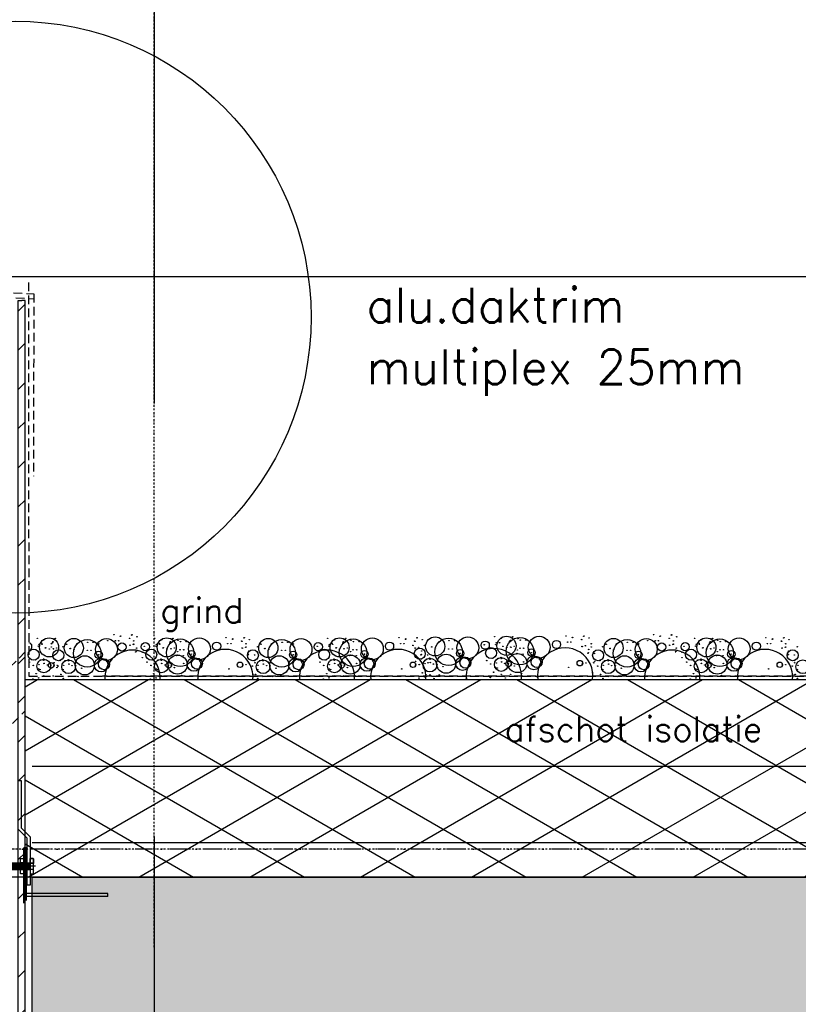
# Model space of a CAD drawing. Extents: x 149262 to 371235, y 141599 to 287858.
# Tile 14 of 60: x 154844 to 155968, y 154345 to 155767. Entities that reach past the tile are written whole.
import ezdxf

# ---------------------------------------------------------------- set-up
doc = ezdxf.new("R2010")
doc.units = 0
doc.header["$LTSCALE"] = 50
doc.header["$MEASUREMENT"] = 0
doc.header["$PDMODE"] = 3
doc.header["$PDSIZE"] = 0.1
for name, pattern in [('DASHDOT', [1, 0.5, -0.25, 0, -0.25]), ('DD1', [2.66667, 1.66667, -0.5, 0, -0.5]), ('HIDDEN', [0.375, 0.25, -0.125])]:
    doc.linetypes.add(name, pattern=pattern)
doc.layers.get('0').update_dxf_attribs({"linetype": 'CONTINUOUS'})
for name, color, linetype in [('_DETAILNUMMERS', 4, 'CONTINUOUS'), ('A--01A1_ACEER', 1, 'CONTINUOUS'), ('A--A21--_F-23-', 9, 'CONTINUOUS'), ('A--A23--_F--3-', 9, 'CONTINUOUS'), ('A--A42--_F-23-', 9, 'CONTINUOUS'), ('A--L13D3_VLOEREN', 3, 'CONTINUOUS'), ('A--L21--', 3, 'CONTINUOUS'), ('A--L21--_F-23-', 4, 'CONTINUOUS'), ('A--L21DC1_BUITENWAND', 1, 'HIDDEN'), ('A--L27DC4_DAKEN', 4, 'HIDDEN'), ('A--L35--', 7, 'CONTINUOUS'), ('A--L35--_F-23-', 7, 'CONTINUOUS'), ('A--L351-_F-23-', 7, 'CONTINUOUS'), ('A--L42--', 7, 'CONTINUOUS'), ('A--L42--_F-23-', 7, 'CONTINUOUS'), ('A--T01A-18_TEKST', 1, 'CONTINUOUS'), ('A--T01A-25_TEKST', 2, 'CONTINUOUS'), ('STRAMIEN', 8, 'DD1'), ('X--LR---_CP', 7, 'CONTINUOUS')]:
    doc.layers.add(name, color=color, linetype=linetype)
doc.styles.add('HIEMSTRA', font='romans.shx')

# ---------------------------------------------------------------- blocks, each defined once
blk = doc.blocks.new('*U624')
at = {"layer": 'A--A42--_F-23-', "linetype": 'Continuous'}
h = blk.add_hatch(dxfattribs=at)
h.set_pattern_fill('ALFALINE', color=256, scale=40, style=0)
h.set_pattern_definition([(45, (-154846.69, -150269.403), (-28.284271, 28.284271), [])])
h.paths.add_polyline_path([(0, 0), (-5, 0), (-5, 5092.1), (0, 5092.1), (5, 5092.1), (5, 0)])
at = {"layer": 'A--L42--_F-23-', "color": 2, "linetype": 'Continuous'}
for points in [[(0, 0), (-5, 0), (-5, 5092.1), (0, 5092.1)], [(0, 0), (5, 0), (5, 5092.1), (0, 5092.1)]]:
    blk.add_lwpolyline(points, dxfattribs=at)
blk = doc.blocks.new('Q031612A')
at = {"layer": 'A--L35--_F-23-', "color": 1, "linetype": 'Continuous'}
for points in [[(0, 0), (0, 11), (-4.5, 11), (-5, 10.5), (-5, -10.5), (-4.5, -11), (0, -11), (0, -4.7), (-4.5, -4.7), (0, -4.7), (0, -11), (-4.5, -11), (-5, -10.5), (-5, -4.2), (-4.5, -4.7), (-5, -5.2)], [(-5, 4.4), (-4.5, 4.9), (-5, 5.4)], [(-4.5, 4.9), (0, 4.9), (0, -4.7)], [(1.7, 4.5), (0.6, -4.4)], [(0.6, 4.5), (0.6, -4.4)], [(3.2, 4.5), (2.1, -4.4)], [(4.7, 4.5), (3.6, -4.4)], [(6.2, 4.5), (5.1, -4.4)], [(7.7, 4.5), (6.6, -4.4)], [(9.2, 4.5), (8.1, -4.4)], [(10.7, 4.5), (9.6, -4.4)], [(12.3, 4.5), (11.2, -4.4)], [(13.8, 4.5), (12.7, -4.4)], [(15.3, 4.5), (14.2, -4.4)], [(16.8, 4.5), (15.7, -4.4)], [(18.3, 4.5), (17.2, -4.4)], [(19.8, 4.5), (18.7, -4.4)], [(21.3, 4.5), (20.2, -4.4)], [(22.8, 4.5), (21.7, -4.4)], [(24.3, 4.5), (23.2, -4.4)], [(25.9, 4.5), (24.8, -4.4)], [(27.4, 4.5), (26.3, -4.4)], [(28.9, 4.5), (27.8, -4.4)], [(30.4, 4.5), (29.3, -4.4)], [(31.9, 4.5), (30.8, -4.4)], [(33.4, 4.5), (32.3, -4.4)], [(34.9, 4.5), (33.8, -4.4)], [(36.4, 4.5), (35.3, -4.4)], [(37.9, 4.5), (36.8, -4.4)], [(39.5, 4.5), (38.4, -4.4)], [(41, 4.5), (39.9, -4.4)], [(42.5, 4.5), (41.4, -4.4)], [(44, 4.5), (42.9, -4.4)], [(45.5, 4.5), (44.4, -4.4)], [(47, 4.5), (45.9, -4.4)], [(47.6, -2.8), (47.5, -4.1)]]:
    blk.add_lwpolyline(points, dxfattribs=at)
blk.add_lwpolyline([(47.6, 4), (47.1, 4.5), (0, 4.5), (0, -4.4), (47.1, -4.4), (47.6, -3.9)], close=True, dxfattribs=at)
at = {"layer": 'A--L351-_F-23-', "color": 1, "linetype": 'DASHDOT'}
blk.add_lwpolyline([(-7.9, 0), (51.6, 0)], dxfattribs=at)
at = {"layer": 'X--LR---_CP', "color": 1, "linetype": 'DASHDOT'}
blk.add_point((0, 0), dxfattribs=at)
blk.add_point((0, 0), dxfattribs=at)
blk.add_point((0, 0), dxfattribs=at)
blk = doc.blocks.new('Q031611-')
at = {"layer": 'A--L35--_F-23-', "color": 1, "linetype": 'Continuous'}
for points in [[(5, 5.4), (5, 10.5), (4.5, 11), (0.5, 11), (0, 10.5), (0, 5.4), (0.5, 4.9), (4.5, 4.9), (5, 5.4), (5, 4.4), (4.5, 4.9), (5, 4.4), (5, -4.2), (4.5, -4.7), (0.5, -4.7), (0, -5.2), (0, -10.5), (0.5, -11), (4.5, -11), (5, -10.5), (5, -4.2), (4.5, -4.7), (5, -5.2), (4.5, -4.7), (0.5, -4.7), (0, -4.2), (0, -5.2), (0, 4.4), (0.5, 4.9), (0, 5.4), (0, 4.4)], [(0, 4.4), (0, -4.7)]]:
    blk.add_lwpolyline(points, dxfattribs=at)
at = {"layer": 'X--LR---_CP', "color": 1, "linetype": 'Continuous'}
blk.add_point((0, 0), dxfattribs=at)
blk.add_point((0, 0), dxfattribs=at)
blk.add_point((0, 0), dxfattribs=at)

msp = doc.modelspace()

# ---------------------------------------------------------------- hatches: boundary and pattern name
at = {"layer": 'A--A21--_F-23-'}
h = msp.add_hatch(dxfattribs=at)
h.set_pattern_fill('ALFAISO', color=256, scale=80, angle=270, style=0, pattern_type=2)
h.set_pattern_definition([(330, (40255.29, 48273.105), (40, 69.282032), []), (30, (40255.29, 48273.105), (-40, 69.282032), [])])
h.paths.add_polyline_path([(163659.9, 154814), (163659.9, 154529), (154851.7, 154529), (154851.7, 154814)])
at = {"layer": 'A--A23--_F--3-'}
h = msp.add_hatch(dxfattribs=at)
h.set_pattern_fill('ALFABET', color=256, scale=20, angle=1, style=0, pattern_type=2)
h.set_pattern_definition([(46, (40295.29, 48273.1), (-86.32078, 83.359004), []), (51, (40295.29, 48273.1), (143.64922, -10.04493), [15, -165]), (356, (40295.29, 48273.1), (-30.37155, 149.9312), [12, -132]), (101.4514, (40307.26, 48272.27), (113.27778, 139.88618), [12.74804, -140.22842]), (47.1842, (40294.6, 48313.1), (213.99344, -29.37358), [22.5, -247.5]), (97.6356, (40312.43, 48310.65), (183.50393, 198.05632), [19.12206, -210.3426]), (352.1842, (40294.6, 48313.1), (183.50378, 198.05647), [18, -198]), (22, (40314.77, 48303.45), (120.76856, -78.42802), [15, -165]), (327, (40314.77, 48303.45), (46.12453, 145.85721), [12, -132]), (72.4514, (40324.83, 48296.91), (166.89315, 67.42906), [12.74804, -140.22842]), (38.5, (40295.29, 48273.105), (1.269641, 66.611074), [0, -130.4, 0, -134, 0, -132.5]), (8.5, (40295.29, 48273.105), (51.229207, 79.788568), [0, -76.4, 0, -127.4, 0, -50.5]), (328.5, (40250.7, 48272.327), (106.826954, -2.64699), [0, -50, 0, -156, 0, -207]), (318.5, (40230.7, 48271.98), (116.270055, 22.05355), [0, -65, 0, -103.6, 0, -147]), (318.5, (40230.7, 48271.98), (116.270055, 22.05355), [0, -65, 0, -103.6, 0, -147])])
h.paths.add_polyline_path([(163669.9, 154528.9), (163669.9, 154279), (154861.7, 154279), (154861.7, 154529)])

# ---------------------------------------------------------------- linework, layer by layer
for centre, radius in [((154869, 154873.7), 0.331), ((154886.1, 154860.5), 13.8), ((154875.6, 154866.1), 0.331), ((154878.4, 154871.3), 0.331), ((154878.7, 154871.8), 0.331), ((154890.9, 154867), 0.331), ((154891.6, 154868.6), 0.331), ((154891.9, 154868.4), 0.331), ((154894.8, 154873.1), 0.331), ((154895.1, 154873.6), 0.331), ((154921.8, 154859.6), 13.8), ((154941.2, 154851.9), 19.8), ((154926.5, 154866), 0.331), ((154941.7, 154867.8), 0.331), ((154941.8, 154867.8), 0.331), ((154949.7, 154867.9), 0.331), ((154949.9, 154867.8), 0.331), ((154950, 154867.8), 0.331), ((154969, 154857.5), 15.8), ((154970.9, 154870.1), 0.331), ((154979.6, 154878.8), 0.331), ((154981.9, 154870), 0.331), ((154991.3, 154861), 5.94), ((154986.6, 154870), 0.331), ((154989, 154876.4), 0.331), ((154989.3, 154876.9), 0.331), ((155002.2, 154873.7), 0.331), ((155002.5, 154873.5), 0.331), ((155005.4, 154878.2), 0.331), ((155005.7, 154878.7), 0.331), ((155008.3, 154869.9), 0.331), ((155013, 154875.8), 0.331), ((155025.1, 154861.4), 5.94), ((155038.7, 154873.7), 0.331), ((155055.9, 154860.5), 13.8), ((155045.3, 154866.1), 0.331), ((155048.1, 154871.3), 0.331), ((155048.4, 154871.8), 0.331), ((155075.3, 154852.8), 19.8), ((155060.6, 154867), 0.331), ((155061.3, 154868.6), 0.331), ((155061.6, 154868.4), 0.331), ((155064.6, 154873.1), 0.331), ((155064.9, 154873.6), 0.331), ((155072.2, 154870.7), 0.331), ((155075.7, 154868.8), 0.331), ((155075.9, 154868.7), 0.331), ((155083.8, 154868.8), 0.331), ((155083.9, 154868.8), 0.331), ((155084.1, 154868.7), 0.331), ((155103.1, 154858.4), 15.8), ((155128, 154862.3), 5.94), ((155133, 154865.9), 0.331), ((155141.6, 154874.6), 0.331), ((155151, 154872.3), 0.331), ((155151.3, 154872.8), 0.331), ((155164.2, 154869.5), 0.331), ((155164.5, 154869.3), 0.331), ((155167.5, 154874), 0.331), ((155167.8, 154874.5), 0.331), ((155175.1, 154871.7), 0.331), ((155202.6, 154859.6), 13.8), ((155222, 154851.9), 19.8), ((155207.3, 154866), 0.331), ((155222.5, 154867.8), 0.331), ((155222.6, 154867.8), 0.331), ((155230.5, 154867.9), 0.331), ((155230.7, 154867.8), 0.331), ((155230.8, 154867.8), 0.331), ((155249.8, 154857.5), 15.8), ((155274.7, 154861.4), 5.94), ((155288.4, 154873.7), 0.331), ((155305.5, 154860.5), 13.8), ((155295, 154866.1), 0.331), ((155297.8, 154871.3), 0.331), ((155298.1, 154871.8), 0.331), ((155324.9, 154852.8), 19.8), ((155310.2, 154867), 0.331), ((155311, 154868.6), 0.331), ((155311.3, 154868.4), 0.331), ((155314.2, 154873.1), 0.331), ((155314.5, 154873.6), 0.331), ((155321.8, 154870.7), 0.331), ((155325.4, 154868.8), 0.331), ((155325.5, 154868.7), 0.331), ((155333.4, 154868.8), 0.331), ((155333.6, 154868.8), 0.331), ((155333.7, 154868.7), 0.331), ((155352.7, 154858.4), 15.8), ((155377.6, 154862.3), 5.94), ((155382.6, 154865.9), 0.331), ((155391.3, 154874.6), 0.331), ((155400.7, 154872.3), 0.331), ((155401, 154872.8), 0.331), ((155413.9, 154869.5), 0.331), ((155414.2, 154869.3), 0.331), ((155417.1, 154874), 0.331), ((155417.4, 154874.5), 0.331), ((155424.7, 154871.7), 0.331), ((155443.5, 154861.9), 13.8), ((155462.9, 154854.1), 19.8), ((155448.3, 154868.3), 0.331), ((155463.4, 154870.1), 0.331), ((155463.5, 154870.1), 0.331), ((155471.4, 154870.2), 0.331), ((155471.6, 154870.1), 0.331), ((155471.8, 154870.1), 0.331), ((155490.7, 154859.8), 15.8), ((155515.7, 154863.7), 5.94), ((155520.6, 154867.3), 0.331), ((155529.3, 154875.9), 0.331), ((155531.7, 154867.1), 0.331), ((155546.4, 154862.8), 13.8), ((155536.4, 154867.1), 0.331), ((155538.7, 154873.6), 0.331), ((155539, 154874.1), 0.331), ((155565.8, 154855.1), 19.8), ((155551.2, 154869.3), 0.331), ((155551.9, 154870.8), 0.331), ((155552.2, 154870.7), 0.331), ((155555.1, 154875.4), 0.331), ((155555.4, 154875.8), 0.331), ((155562.8, 154873), 0.331), ((155566.3, 154871), 0.331), ((155566.4, 154871), 0.331), ((155574.3, 154871.1), 0.331), ((155574.5, 154871.1), 0.331), ((155574.7, 154871), 0.331), ((155593.6, 154860.7), 15.8), ((155618.6, 154864.6), 5.94), ((155623.5, 154868.2), 0.331), ((155632.2, 154876.9), 0.331), ((155634.6, 154868.1), 0.331), ((155639.3, 154868.1), 0.331), ((155641.6, 154874.5), 0.331), ((155641.9, 154875), 0.331), ((155654.8, 154871.8), 0.331), ((155655.1, 154871.6), 0.331), ((155658, 154876.3), 0.331), ((155658.3, 154876.8), 0.331), ((155665.7, 154874), 0.331), ((155701, 154859.6), 13.8), ((155720.4, 154851.9), 19.8), ((155705.7, 154866), 0.331), ((155720.8, 154867.8), 0.331), ((155721, 154867.8), 0.331), ((155728.9, 154867.9), 0.331), ((155729, 154867.8), 0.331), ((155729.2, 154867.8), 0.331), ((155748.2, 154857.5), 15.8), ((155750.1, 154870.1), 0.331), ((155758.7, 154878.8), 0.331), ((155761.1, 154870), 0.331), ((155770.4, 154861), 5.94), ((155765.8, 154870), 0.331), ((155768.1, 154876.4), 0.331), ((155768.4, 154876.9), 0.331), ((155781.3, 154873.7), 0.331), ((155781.6, 154873.5), 0.331), ((155784.6, 154878.2), 0.331), ((155784.9, 154878.7), 0.331), ((155787.4, 154869.9), 0.331), ((155792.2, 154875.8), 0.331), ((155804.3, 154861.4), 5.94), ((155817.9, 154873.7), 0.331), ((155835, 154860.5), 13.8), ((155824.5, 154866.1), 0.331), ((155827.3, 154871.3), 0.331), ((155827.6, 154871.8), 0.331), ((155854.4, 154852.8), 19.8), ((155839.8, 154867), 0.331), ((155840.5, 154868.6), 0.331), ((155840.8, 154868.4), 0.331), ((155843.7, 154873.1), 0.331), ((155844, 154873.6), 0.331), ((155851.4, 154870.7), 0.331), ((155854.9, 154868.8), 0.331), ((155855, 154868.7), 0.331), ((155862.9, 154868.8), 0.331), ((155863.1, 154868.8), 0.331), ((155863.3, 154868.7), 0.331), ((155882.2, 154858.4), 15.8), ((155907.2, 154862.3), 5.94), ((155912.1, 154865.9), 0.331), ((155920.8, 154874.6), 0.331), ((155930.2, 154872.3), 0.331), ((155930.5, 154872.8), 0.331), ((155943.4, 154869.5), 0.331), ((155943.7, 154869.3), 0.331), ((155946.6, 154874), 0.331), ((155946.9, 154874.5), 0.331), ((155954.3, 154871.7), 0.331), ((154863.9, 154850), 7.92), ((154860.3, 154865), 0.331), ((154870.6, 154862.3), 0.331), ((154870.6, 154862.3), 0.331), ((154871.4, 154864.9), 0.331), ((154876.1, 154864.9), 0.331), ((154880.9, 154859.6), 0.331), ((154881.2, 154859.9), 0.331), ((154886.4, 154858.1), 0.331), ((154889.5, 154865.7), 0.331), ((154889.5, 154861), 0.331), ((154899.5, 154849.1), 7.92), ((154892.2, 154858.6), 0.331), ((154892.5, 154858.4), 0.331), ((154897.2, 154859.6), 0.331), ((154906.3, 154861.3), 0.331), ((154906.3, 154861.3), 0.331), ((154911.3, 154865.1), 0.331), ((154916.5, 154858.7), 0.331), ((154916.9, 154858.9), 0.331), ((154922.1, 154857.2), 0.331), ((154941.2, 154856.1), 0.331), ((154946.5, 154856.1), 0.331), ((154957.7, 154849.8), 5.32), ((154957.8, 154865.6), 0.331), ((155002.8, 154863.7), 0.331), ((155003.1, 154863.5), 0.331), ((155007.8, 154864.7), 0.331), ((155008.3, 154865.2), 0.331), ((155011.3, 154853.8), 0.331), ((155011.9, 154854.7), 0.331), ((155012.5, 154859.4), 0.331), ((155020.7, 154853.5), 0.331), ((155023.6, 154861.9), 0.331), ((155033.6, 154850), 7.92), ((155030.1, 154865), 0.331), ((155040.3, 154862.3), 0.331), ((155040.3, 154862.3), 0.331), ((155041.1, 154864.9), 0.331), ((155045.8, 154864.9), 0.331), ((155050.6, 154859.6), 0.331), ((155050.9, 154859.9), 0.331), ((155056.1, 154858.1), 0.331), ((155061.9, 154858.6), 0.331), ((155062.2, 154858.4), 0.331), ((155066.9, 154859.6), 0.331), ((155071.6, 154854.3), 0.331), ((155075.3, 154857), 0.331), ((155080.6, 154857), 0.331), ((155091.8, 154850.7), 5.32), ((155144, 154865.8), 0.331), ((155148.7, 154865.8), 0.331), ((155164.8, 154859.6), 0.331), ((155165.1, 154859.4), 0.331), ((155169.8, 154860.5), 0.331), ((155170.3, 154865.7), 0.331), ((155170.3, 154861), 0.331), ((155180.3, 154849.1), 7.92), ((155174.5, 154855.2), 0.331), ((155187.1, 154861.3), 0.331), ((155187.1, 154861.3), 0.331), ((155192.1, 154865.1), 0.331), ((155197.3, 154858.7), 0.331), ((155197.7, 154858.9), 0.331), ((155202.9, 154857.2), 0.331), ((155222, 154856.1), 0.331), ((155227.3, 154856.1), 0.331), ((155238.5, 154849.8), 5.32), ((155238.6, 154865.6), 0.331), ((155273.2, 154861.9), 0.331), ((155283.2, 154850), 7.92), ((155279.7, 154865), 0.331), ((155290, 154862.3), 0.331), ((155290, 154862.3), 0.331), ((155290.7, 154864.9), 0.331), ((155295.4, 154864.9), 0.331), ((155300.2, 154859.6), 0.331), ((155300.6, 154859.9), 0.331), ((155305.8, 154858.1), 0.331), ((155311.6, 154858.6), 0.331), ((155311.9, 154858.4), 0.331), ((155316.6, 154859.6), 0.331), ((155321.3, 154854.3), 0.331), ((155324.9, 154857), 0.331), ((155330.2, 154857), 0.331), ((155341.4, 154850.7), 5.32), ((155393.6, 154865.8), 0.331), ((155398.3, 154865.8), 0.331), ((155411.3, 154863.3), 0.331), ((155421.3, 154851.4), 7.92), ((155414.5, 154859.6), 0.331), ((155414.8, 154859.4), 0.331), ((155419.5, 154860.5), 0.331), ((155424.2, 154855.2), 0.331), ((155428, 154863.6), 0.331), ((155428, 154863.6), 0.331), ((155438.3, 154860.9), 0.331), ((155438.6, 154861.2), 0.331), ((155443.8, 154859.5), 0.331), ((155463, 154858.3), 0.331), ((155468.2, 154858.3), 0.331), ((155479.5, 154852), 5.32), ((155479.5, 154852), 0.331), ((155479.5, 154852), 0.331), ((155514.2, 154864.2), 0.331), ((155524.2, 154852.3), 7.92), ((155530.9, 154864.5), 0.331), ((155530.9, 154864.5), 0.331), ((155541.2, 154861.9), 0.331), ((155541.5, 154862.1), 0.331), ((155546.7, 154860.4), 0.331), ((155552.5, 154860.9), 0.331), ((155552.8, 154860.7), 0.331), ((155557.5, 154861.9), 0.331), ((155561.6, 154851.9), 0.331), ((155562.2, 154856.6), 0.331), ((155565.9, 154859.3), 0.331), ((155571.1, 154859.3), 0.331), ((155582.4, 154853), 5.32), ((155582.4, 154853), 0.331), ((155582.4, 154853), 0.331), ((155655.4, 154861.8), 0.331), ((155655.7, 154861.6), 0.331), ((155660.4, 154862.8), 0.331), ((155663.9, 154851.9), 0.331), ((155664.5, 154852.8), 0.331), ((155665.1, 154857.5), 0.331), ((155668.7, 154865.7), 0.331), ((155668.7, 154861), 0.331), ((155678.7, 154849.1), 7.92), ((155673.3, 154851.7), 0.331), ((155685.4, 154861.3), 0.331), ((155685.4, 154861.3), 0.331), ((155690.4, 154865.1), 0.331), ((155695.7, 154858.7), 0.331), ((155696, 154858.9), 0.331), ((155701.2, 154857.2), 0.331), ((155720.4, 154856.1), 0.331), ((155725.7, 154856.1), 0.331), ((155736.9, 154849.8), 5.32), ((155737, 154865.6), 0.331), ((155781.9, 154863.7), 0.331), ((155782.2, 154863.5), 0.331), ((155786.9, 154864.7), 0.331), ((155787.4, 154865.2), 0.331), ((155790.4, 154853.8), 0.331), ((155791, 154854.7), 0.331), ((155791.6, 154859.4), 0.331), ((155799.8, 154853.5), 0.331), ((155802.8, 154861.9), 0.331), ((155812.8, 154850), 7.92), ((155809.2, 154865), 0.331), ((155819.5, 154862.3), 0.331), ((155819.5, 154862.3), 0.331), ((155820.3, 154864.9), 0.331), ((155825, 154864.9), 0.331), ((155829.8, 154859.6), 0.331), ((155830.1, 154859.9), 0.331), ((155835.3, 154858.1), 0.331), ((155841.1, 154858.6), 0.331), ((155841.4, 154858.4), 0.331), ((155846.1, 154859.6), 0.331), ((155850.8, 154854.3), 0.331), ((155854.5, 154857), 0.331), ((155859.7, 154857), 0.331), ((155871, 154850.7), 5.32), ((155923.2, 154865.8), 0.331), ((155927.9, 154865.8), 0.331), ((155944, 154859.6), 0.331), ((155944.3, 154859.4), 0.331), ((155949, 154860.5), 0.331), ((155949.5, 154865.7), 0.331), ((155949.5, 154861), 0.331), ((155959.5, 154849.1), 7.92), ((155953.7, 154855.2), 0.331), ((155966.2, 154861.3), 0.331), ((155966.2, 154861.3), 0.331), ((154857.7, 154839.2), 0.331), ((154866.2, 154842.3), 0.331), ((154866.3, 154842.4), 0.331), ((154878.5, 154833.6), 9.89), ((154873.4, 154842.1), 0.331), ((154878.1, 154843.8), 0.331), ((154878.5, 154842), 0.331), ((154884.3, 154847.2), 0.331), ((154884.3, 154847.2), 0.331), ((154889.1, 154834.5), 3.96), ((154887.2, 154838.5), 0.331), ((154893.4, 154838.2), 0.331), ((154901.9, 154841.4), 0.331), ((154902, 154841.4), 0.331), ((154914.2, 154832.6), 9.89), ((154909.1, 154841.2), 0.331), ((154913.8, 154842.9), 0.331), ((154914.2, 154841.1), 0.331), ((154920, 154846.2), 0.331), ((154920, 154846.2), 0.331), ((154922.9, 154837.5), 0.331), ((154937.6, 154834.6), 13.8), ((154961.2, 154835), 9.89), ((154957.7, 154849.8), 0.331), ((154957.7, 154849.8), 0.331), ((154965.4, 154836.1), 7.91), ((154958.1, 154839.5), 0.331), ((154958.1, 154839.5), 0.331), ((154958.1, 154839.5), 0.331), ((154958.1, 154839.5), 0.331), ((154960.4, 154847.2), 0.331), ((154960.4, 154847.2), 0.331), ((154960.4, 154847.2), 0.331), ((154960.4, 154847.2), 0.331), ((154969.9, 154840.1), 0.331), ((155020.6, 154845.5), 0.331), ((155020.7, 154845.6), 0.331), ((155027.4, 154839.2), 0.331), ((155035.9, 154842.3), 0.331), ((155036.1, 154842.4), 0.331), ((155048.2, 154833.6), 9.89), ((155043.2, 154842.1), 0.331), ((155047.9, 154843.8), 0.331), ((155048.3, 154842), 0.331), ((155054, 154847.2), 0.331), ((155054, 154847.2), 0.331), ((155058.9, 154834.5), 3.96), ((155056.9, 154838.5), 0.331), ((155071.6, 154835.6), 13.8), ((155070.4, 154848.7), 0.331), ((155071, 154849.6), 0.331), ((155079.8, 154848.4), 0.331), ((155095.3, 154835.9), 9.89), ((155091.8, 154850.7), 0.331), ((155091.8, 154850.7), 0.331), ((155099.5, 154837), 7.91), ((155092.2, 154840.4), 0.331), ((155092.2, 154840.4), 0.331), ((155092.2, 154840.4), 0.331), ((155092.2, 154840.4), 0.331), ((155094.4, 154848.1), 0.331), ((155094.4, 154848.1), 0.331), ((155094.4, 154848.1), 0.331), ((155094.4, 154848.1), 0.331), ((155103.9, 154841.1), 0.331), ((155161.8, 154835.4), 3.96), ((155173.3, 154849.6), 0.331), ((155173.9, 154850.6), 0.331), ((155174.2, 154838.2), 0.331), ((155182.7, 154841.4), 0.331), ((155182.7, 154849.4), 0.331), ((155182.8, 154841.4), 0.331), ((155183.3, 154838.2), 0.331), ((155195, 154832.6), 9.89), ((155189.9, 154841.2), 0.331), ((155194.6, 154842.9), 0.331), ((155195, 154841.1), 0.331), ((155200.8, 154846.2), 0.331), ((155200.8, 154846.2), 0.331), ((155203.7, 154837.5), 0.331), ((155218.4, 154834.6), 13.8), ((155242, 154835), 9.89), ((155238.5, 154849.8), 0.331), ((155238.5, 154849.8), 0.331), ((155246.2, 154836.1), 7.91), ((155238.9, 154839.5), 0.331), ((155238.9, 154839.5), 0.331), ((155238.9, 154839.5), 0.331), ((155238.9, 154839.5), 0.331), ((155241.2, 154847.2), 0.331), ((155241.2, 154847.2), 0.331), ((155241.2, 154847.2), 0.331), ((155241.2, 154847.2), 0.331), ((155250.7, 154840.1), 0.331), ((155277.1, 154839.2), 0.331), ((155285.6, 154842.3), 0.331), ((155285.7, 154842.4), 0.331), ((155297.9, 154833.6), 9.89), ((155292.8, 154842.1), 0.331), ((155297.5, 154843.8), 0.331), ((155297.9, 154842), 0.331), ((155303.7, 154847.2), 0.331), ((155303.7, 154847.2), 0.331), ((155308.5, 154834.5), 3.96), ((155306.6, 154838.5), 0.331), ((155321.3, 154835.6), 13.8), ((155320.1, 154848.7), 0.331), ((155320.7, 154849.6), 0.331), ((155329.5, 154848.4), 0.331), ((155344.9, 154835.9), 9.89), ((155341.4, 154850.7), 0.331), ((155341.4, 154850.7), 0.331), ((155349.1, 154837), 7.91), ((155341.8, 154840.4), 0.331), ((155341.8, 154840.4), 0.331), ((155341.8, 154840.4), 0.331), ((155341.8, 154840.4), 0.331), ((155344.1, 154848.1), 0.331), ((155344.1, 154848.1), 0.331), ((155344.1, 154848.1), 0.331), ((155344.1, 154848.1), 0.331), ((155353.6, 154841.1), 0.331), ((155411.4, 154835.4), 3.96), ((155415.1, 154840.5), 0.331), ((155423, 154849.6), 0.331), ((155423.6, 154850.6), 0.331), ((155423.6, 154843.7), 0.331), ((155423.7, 154843.7), 0.331), ((155435.9, 154834.9), 9.89), ((155430.8, 154843.4), 0.331), ((155432.4, 154849.4), 0.331), ((155433, 154838.2), 0.331), ((155435.5, 154845.1), 0.331), ((155435.9, 154843.3), 0.331), ((155436.4, 154838.6), 0.331), ((155441.7, 154848.5), 0.331), ((155441.7, 154848.5), 0.331), ((155444.6, 154839.8), 0.331), ((155459.3, 154836.9), 13.8), ((155483, 154837.2), 9.89), ((155487.1, 154838.4), 7.91), ((155479.8, 154841.8), 0.331), ((155479.8, 154841.8), 0.331), ((155479.8, 154841.8), 0.331), ((155479.8, 154841.8), 0.331), ((155482.1, 154849.5), 0.331), ((155482.1, 154849.5), 0.331), ((155482.1, 154849.5), 0.331), ((155482.1, 154849.5), 0.331), ((155491.6, 154842.4), 0.331), ((155518, 154841.5), 0.331), ((155526.5, 154844.6), 0.331), ((155526.6, 154844.6), 0.331), ((155538.8, 154835.8), 9.89), ((155531.8, 154837.8), 0.331), ((155533.7, 154844.4), 0.331), ((155538.4, 154846.1), 0.331), ((155538.8, 154844.3), 0.331), ((155539.3, 154839.6), 0.331), ((155544.6, 154849.4), 0.331), ((155544.6, 154849.4), 0.331), ((155549.4, 154836.7), 3.96), ((155547.5, 154840.7), 0.331), ((155562.2, 154837.8), 13.8), ((155561, 154851), 0.331), ((155570.4, 154850.7), 0.331), ((155571, 154839.6), 0.331), ((155585.9, 154838.2), 9.89), ((155590, 154839.3), 7.91), ((155582.7, 154842.7), 0.331), ((155582.7, 154842.7), 0.331), ((155582.7, 154842.7), 0.331), ((155582.7, 154842.7), 0.331), ((155585, 154850.4), 0.331), ((155585, 154850.4), 0.331), ((155585, 154850.4), 0.331), ((155585, 154850.4), 0.331), ((155594.5, 154843.4), 0.331), ((155652.3, 154837.7), 3.96), ((155661, 154837.8), 0.331), ((155672.5, 154838.2), 0.331), ((155673.9, 154840.5), 0.331), ((155681, 154841.4), 0.331), ((155681.2, 154841.4), 0.331), ((155693.3, 154832.6), 9.89), ((155688.3, 154841.2), 0.331), ((155693, 154842.9), 0.331), ((155693.4, 154841.1), 0.331), ((155699.1, 154846.2), 0.331), ((155699.1, 154846.2), 0.331), ((155702, 154837.5), 0.331), ((155716.7, 154834.6), 13.8), ((155740.4, 154835), 9.89), ((155736.9, 154849.8), 0.331), ((155736.9, 154849.8), 0.331), ((155744.6, 154836.1), 7.91), ((155737.3, 154839.5), 0.331), ((155737.3, 154839.5), 0.331), ((155737.3, 154839.5), 0.331), ((155737.3, 154839.5), 0.331), ((155739.5, 154847.2), 0.331), ((155739.5, 154847.2), 0.331), ((155739.5, 154847.2), 0.331), ((155739.5, 154847.2), 0.331), ((155749, 154840.1), 0.331), ((155799.8, 154845.5), 0.331), ((155799.9, 154845.6), 0.331), ((155806.6, 154839.2), 0.331), ((155815.1, 154842.3), 0.331), ((155815.2, 154842.4), 0.331), ((155827.4, 154833.6), 9.89), ((155822.3, 154842.1), 0.331), ((155827, 154843.8), 0.331), ((155827.4, 154842), 0.331), ((155833.2, 154847.2), 0.331), ((155833.2, 154847.2), 0.331), ((155838, 154834.5), 3.96), ((155836.1, 154838.5), 0.331), ((155850.8, 154835.6), 13.8), ((155849.6, 154848.7), 0.331), ((155850.2, 154849.6), 0.331), ((155859, 154848.4), 0.331), ((155874.5, 154835.9), 9.89), ((155871, 154850.7), 0.331), ((155871, 154850.7), 0.331), ((155878.6, 154837), 7.91), ((155871.3, 154840.4), 0.331), ((155871.3, 154840.4), 0.331), ((155871.3, 154840.4), 0.331), ((155871.3, 154840.4), 0.331), ((155873.6, 154848.1), 0.331), ((155873.6, 154848.1), 0.331), ((155873.6, 154848.1), 0.331), ((155873.6, 154848.1), 0.331), ((155883.1, 154841.1), 0.331), ((155940.9, 154835.4), 3.96), ((155952.5, 154849.6), 0.331), ((155953.1, 154850.6), 0.331), ((155953.3, 154838.2), 0.331), ((155961.8, 154841.4), 0.331), ((155961.9, 154849.4), 0.331), ((155962, 154841.4), 0.331), ((155962.5, 154838.2), 0.331), ((155974.1, 154832.6), 9.89), ((154863.3, 154834.4), 0.331), ((154870.6, 154829.5), 0.331), ((154871.5, 154835.5), 0.331), ((154873, 154828.5), 0.331), ((154879, 154837.3), 0.331), ((154883.6, 154835), 0.331), ((154888.7, 154834.9), 0.331), ((154889.1, 154830.2), 0.331), ((154893, 154833.9), 0.331), ((154897.4, 154831.4), 0.331), ((154897.8, 154834.6), 0.331), ((154898.9, 154833.4), 0.331), ((154906.3, 154828.5), 0.331), ((154907.1, 154834.6), 0.331), ((154914.7, 154836.3), 0.331), ((154919.3, 154834.1), 0.331), ((154924.4, 154834), 0.331), ((154924.8, 154829.2), 0.331), ((154933, 154830.4), 0.331), ((154952.6, 154830.5), 0.331), ((155033, 154834.4), 0.331), ((155040.3, 154829.5), 0.331), ((155041.2, 154835.5), 0.331), ((155042.7, 154828.5), 0.331), ((155048.7, 154837.3), 0.331), ((155053.3, 154835), 0.331), ((155058.4, 154834.9), 0.331), ((155058.9, 154830.2), 0.331), ((155062.7, 154833.9), 0.331), ((155067.1, 154831.4), 0.331), ((155067.5, 154834.6), 0.331), ((155080.4, 154837.3), 0.331), ((155086.7, 154831.4), 0.331), ((155145.6, 154829.5), 0.331), ((155165.6, 154834.9), 0.331), ((155170.4, 154835.5), 0.331), ((155179.7, 154833.4), 0.331), ((155187.1, 154828.5), 0.331), ((155187.9, 154834.6), 0.331), ((155195.5, 154836.3), 0.331), ((155200.1, 154834.1), 0.331), ((155205.2, 154834), 0.331), ((155205.6, 154829.2), 0.331), ((155213.8, 154830.4), 0.331), ((155233.4, 154830.5), 0.331), ((155282.6, 154834.4), 0.331), ((155290, 154829.5), 0.331), ((155290.8, 154835.5), 0.331), ((155292.4, 154828.5), 0.331), ((155298.4, 154837.3), 0.331), ((155303, 154835), 0.331), ((155308.1, 154834.9), 0.331), ((155308.5, 154830.2), 0.331), ((155312.4, 154833.9), 0.331), ((155316.7, 154831.4), 0.331), ((155317.1, 154834.6), 0.331), ((155330.1, 154837.3), 0.331), ((155336.3, 154831.4), 0.331), ((155395.3, 154829.5), 0.331), ((155415.3, 154834.9), 0.331), ((155420, 154835.5), 0.331), ((155420.7, 154835.7), 0.331), ((155424.8, 154823.7), 0.331), ((155425, 154823.8), 0.331), ((155428, 154830.8), 0.331), ((155428.9, 154836.9), 0.331), ((155441, 154836.3), 0.331), ((155446.1, 154836.2), 0.331), ((155446.6, 154831.5), 0.331), ((155454.8, 154832.7), 0.331), ((155474.3, 154832.7), 0.331), ((155523.6, 154836.6), 0.331), ((155527.7, 154824.7), 0.331), ((155527.9, 154824.8), 0.331), ((155530.9, 154831.7), 0.331), ((155533.3, 154830.8), 0.331), ((155543.9, 154837.3), 0.331), ((155549, 154837.2), 0.331), ((155549.5, 154832.5), 0.331), ((155553.3, 154836.2), 0.331), ((155557.7, 154833.6), 0.331), ((155558.1, 154836.9), 0.331), ((155577.2, 154833.7), 0.331), ((155636.2, 154831.7), 0.331), ((155656.2, 154837.2), 0.331), ((155671, 154823.5), 0.331), ((155671, 154823.5), 0.331), ((155671, 154823.5), 0.331), ((155671, 154823.5), 0.331), ((155678.1, 154833.4), 0.331), ((155685.4, 154828.5), 0.331), ((155686.3, 154834.6), 0.331), ((155693.8, 154836.3), 0.331), ((155698.4, 154834.1), 0.331), ((155703.5, 154834), 0.331), ((155704, 154829.2), 0.331), ((155712.2, 154830.4), 0.331), ((155731.8, 154830.5), 0.331), ((155812.2, 154834.4), 0.331), ((155819.5, 154829.5), 0.331), ((155820.4, 154835.5), 0.331), ((155821.9, 154828.5), 0.331), ((155827.9, 154837.3), 0.331), ((155832.5, 154835), 0.331), ((155837.6, 154834.9), 0.331), ((155838.1, 154830.2), 0.331), ((155841.9, 154833.9), 0.331), ((155846.3, 154831.4), 0.331), ((155846.7, 154834.6), 0.331), ((155859.6, 154837.3), 0.331), ((155865.8, 154831.4), 0.331), ((155924.8, 154829.5), 0.331), ((155944.8, 154834.9), 0.331), ((155949.6, 154835.5), 0.331), ((155958.9, 154833.4), 0.331), ((155966.2, 154828.5), 0.331), ((155967.1, 154834.6), 0.331), ((154862.7, 154814.8), 0.331), ((154867.4, 154822.4), 0.331), ((154867.6, 154822.5), 0.331), ((154870.9, 154816.5), 0.331), ((154878.5, 154819.4), 0.331), ((154892, 154819.4), 0.331), ((154903.1, 154821.4), 0.331), ((154903.3, 154821.5), 0.331), ((154906.6, 154815.6), 0.331), ((154914.2, 154818.5), 0.331), ((154927.7, 154818.5), 0.331), ((155032.4, 154814.8), 0.331), ((155037.1, 154822.4), 0.331), ((155037.3, 154822.5), 0.331), ((155040.6, 154816.5), 0.331), ((155048.3, 154819.4), 0.331), ((155061.8, 154819.4), 0.331), ((155077.5, 154820.2), 0.331), ((155077.5, 154820.2), 0.331), ((155077.5, 154820.2), 0.331), ((155077.5, 154820.2), 0.331), ((155100.7, 154814.6), 0.331), ((155180.4, 154821.2), 0.331), ((155180.4, 154821.2), 0.331), ((155180.4, 154821.2), 0.331), ((155180.4, 154821.2), 0.331), ((155183.9, 154821.4), 0.331), ((155184.1, 154821.5), 0.331), ((155187.4, 154815.6), 0.331), ((155195, 154818.5), 0.331), ((155208.5, 154818.5), 0.331), ((155282.1, 154814.8), 0.331), ((155286.8, 154822.4), 0.331), ((155287, 154822.5), 0.331), ((155290.3, 154816.5), 0.331), ((155297.9, 154819.4), 0.331), ((155311.4, 154819.4), 0.331), ((155327.1, 154820.2), 0.331), ((155327.1, 154820.2), 0.331), ((155327.1, 154820.2), 0.331), ((155327.1, 154820.2), 0.331), ((155350.3, 154814.6), 0.331), ((155420.1, 154816.1), 0.331), ((155428.3, 154817.8), 0.331), ((155430, 154821.2), 0.331), ((155430, 154821.2), 0.331), ((155430, 154821.2), 0.331), ((155430, 154821.2), 0.331), ((155435.9, 154820.8), 0.331), ((155441.8, 154815.5), 0.331), ((155449.4, 154820.8), 0.331), ((155488.4, 154816), 0.331), ((155523, 154817), 0.331), ((155531.2, 154818.8), 0.331), ((155538.8, 154821.7), 0.331), ((155544.7, 154816.4), 0.331), ((155552.3, 154821.7), 0.331), ((155568.1, 154822.5), 0.331), ((155568.1, 154822.5), 0.331), ((155568.1, 154822.5), 0.331), ((155568.1, 154822.5), 0.331), ((155591.3, 154816.9), 0.331), ((155682.2, 154821.4), 0.331), ((155682.5, 154821.5), 0.331), ((155685.7, 154815.6), 0.331), ((155693.4, 154818.5), 0.331), ((155706.9, 154818.5), 0.331), ((155811.6, 154814.8), 0.331), ((155816.3, 154822.4), 0.331), ((155816.5, 154822.5), 0.331), ((155819.8, 154816.5), 0.331), ((155827.4, 154819.4), 0.331), ((155840.9, 154819.4), 0.331), ((155856.7, 154820.2), 0.331), ((155856.7, 154820.2), 0.331), ((155856.7, 154820.2), 0.331), ((155856.7, 154820.2), 0.331), ((155879.9, 154814.6), 0.331), ((155959.6, 154821.2), 0.331), ((155959.6, 154821.2), 0.331), ((155959.6, 154821.2), 0.331), ((155959.6, 154821.2), 0.331), ((155963, 154821.4), 0.331), ((155963.3, 154821.5), 0.331), ((155966.5, 154815.6), 0.331)]:
    msp.add_circle(centre, radius)
for centre, radius, start, end in [((154855.4, 154861.4), 5.94, 282.8352, 77.2136), ((155006.5, 154816.6), 40, 356.2296, 183.7704), ((155140.6, 154817.6), 40, 354.8736, 185.1264), ((155287.3, 154816.6), 40, 356.2296, 183.7704), ((155390.2, 154817.6), 40, 354.8736, 185.1264), ((155528.2, 154818.9), 40, 352.9574, 187.0426), ((155631.1, 154819.8), 40, 351.5931, 188.4069), ((155785.7, 154816.6), 40, 356.2296, 183.7704), ((155919.7, 154817.6), 40, 354.8736, 185.1264)]:
    msp.add_arc(centre, radius, start, end)
at = {"layer": '_DETAILNUMMERS', "color": 1}
msp.add_line((154808, 155395.9), (163702, 155395.9), dxfattribs=at)
at = {"layer": '_DETAILNUMMERS'}
msp.add_circle((154837, 155337.2), 427.3, dxfattribs=at)
at = {"layer": 'A--01A1_ACEER'}
msp.add_line((155288.6, 154529), (154215.7, 154529), dxfattribs=at)
at = {"layer": 'A--L13D3_VLOEREN'}
for p, q in [((154849.7, 154491), (154849.7, 154571)), ((154853.7, 154571), (154849.7, 154571)), ((154853.7, 154495), (154853.7, 154571)), ((154971, 154501), (154849.7, 154501)), ((154971, 154505), (154853.7, 154505)), ((154971, 154501), (154971, 154505))]:
    msp.add_line(p, q, dxfattribs=at)
for points in [[(163659.9, 154814), (163659.9, 154529), (154851.7, 154529), (154851.7, 154814)], [(154854.7, 154517), (154854.7, 154585.3), (154841.7, 154598.3), (154841.7, 154668.3), (154845.7, 154668.3), (154845.7, 154600), (154858.7, 154587), (154858.7, 154517)]]:
    msp.add_lwpolyline(points, close=True, dxfattribs=at)
at = {"layer": 'A--L21--'}
for p, q in [((154861.8, 154689), (163659.9, 154688.9)), ((154861.8, 154579), (163659.9, 154578.9))]:
    msp.add_line(p, q, dxfattribs=at)
at = {"layer": 'A--L21--_F-23-', "linetype": 'Continuous'}
msp.add_lwpolyline([(163669.9, 154528.9), (163669.9, 154279), (154861.7, 154279), (154861.7, 154529)], close=True, dxfattribs=at)
at = {"layer": 'A--L21DC1_BUITENWAND'}
msp.add_lwpolyline([(154432.7, 154684.3), (154767, 154684.3), (154851.7, 154769), (154851.7, 154853.9), (154742.1, 154744.3), (154432.7, 154744.3)], close=True, dxfattribs=at)
at = {"layer": 'A--L27DC4_DAKEN'}
for p, q in [((154572.7, 155386.9), (154864, 155370.8)), ((154575.9, 155379.7), (154863.6, 155363.8)), ((154864, 155370.8), (154863.6, 155107.6))]:
    msp.add_line(p, q, dxfattribs=at)
for points in [[(163669.8, 155399.5), (163669.9, 154819), (154963, 154819)], [(154856.5, 155387.1), (154856.7, 154819), (163659.8, 154819)]]:
    msp.add_lwpolyline(points, dxfattribs=at)
at = {"layer": 'STRAMIEN', "color": 8, "linetype": 'DASHDOT', "ltscale": 0.1}
for p, q in [((155038, 154427.7), (155038, 162853.9)), ((160797, 154569), (149663, 154569))]:
    msp.add_line(p, q, dxfattribs=at)
at = {"layer": 'STRAMIEN', "color": 8, "linetype": 'DASHDOT', "ltscale": 25}
msp.add_line((155038, 162088.1), (155038, 142259.9), dxfattribs=at)
at = {"layer": 'STRAMIEN', "linetype": 'DASHDOT'}
msp.add_line((160797, 154569), (150163, 154569), dxfattribs=at)

# ---------------------------------------------------------------- block references
at = {"layer": 'A--L35--', "rotation": 180}
msp.add_blockref('Q031612A', (154858.7, 154544.5), dxfattribs=at)
at = {"layer": 'A--L35--', "xscale": -1}
msp.add_blockref('Q031611-', (154849.7, 154544.5), dxfattribs=at)
at = {"layer": 'A--L42--'}
msp.add_blockref('*U624', (154846.7, 150269.4), dxfattribs=at)

# ---------------------------------------------------------------- texts
at = {"layer": 'A--T01A-18_TEKST', "style": 'HIEMSTRA'}
for s, p in [('grind', (155046.8, 154895.7)), ('afschot isolatie', (155543.5, 154724.6))]:
    msp.add_text(s, height=36, dxfattribs=at).set_placement(p)
at = {"layer": 'A--T01A-25_TEKST', "style": 'HIEMSTRA'}
for s, p in [('alu.daktrim', (155344.2, 155329.5)), ('multiplex 25mm', (155344.2, 155240.3))]:
    msp.add_text(s, height=50, dxfattribs=at).set_placement(p)

doc.saveas('drawing.dxf')
